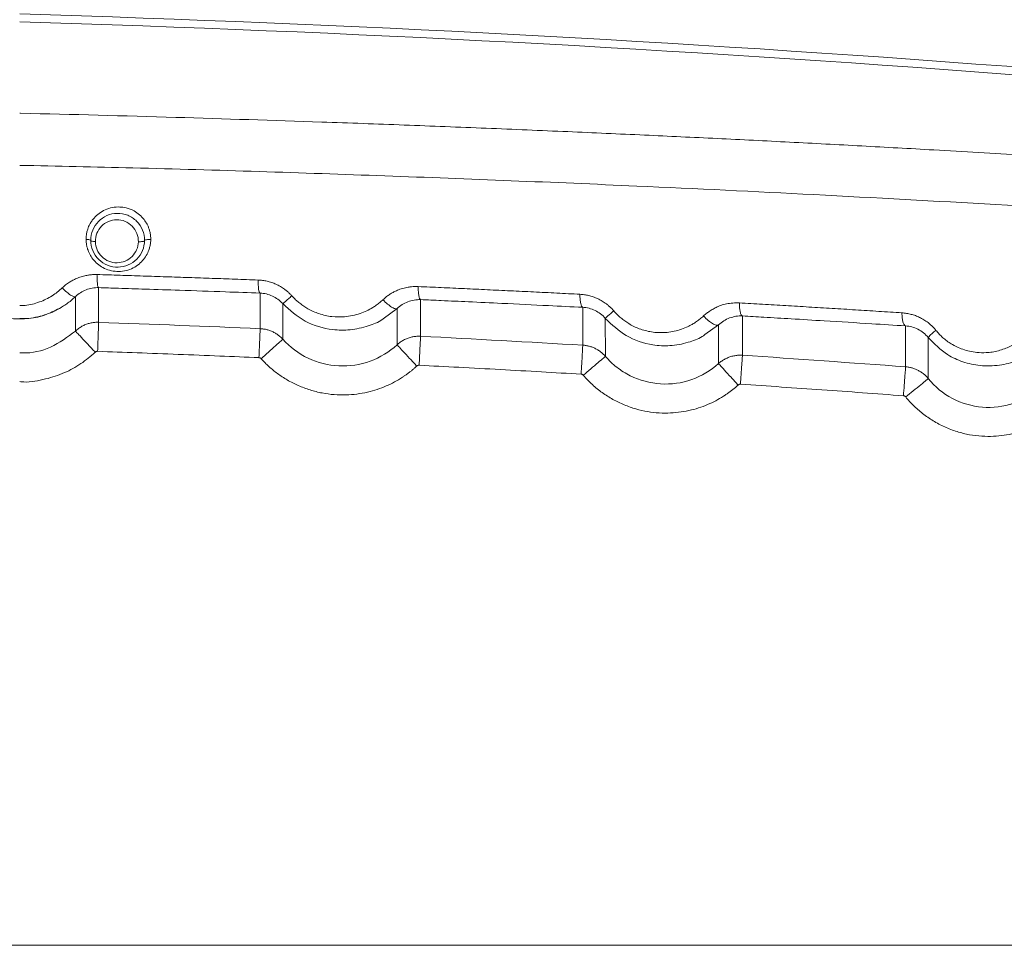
# Model space of a CAD drawing. Header units: millimetres. Extents: x 0 to 594, y 0 to 420.
# Tile 50 of 76: x 128 to 146, y 355 to 372. Entities that reach past the tile are written whole.
import ezdxf

# ---------------------------------------------------------------- set-up
doc = ezdxf.new("R2010")
doc.units = ezdxf.units.MM
doc.styles.add('SLDTEXTSTYLE1', font='TXT', dxfattribs={"width": 0.605})
doc.dimstyles.new('SLDDIMSTYLE0', dxfattribs={"dimtxt": 2.568319, "dimasz": 3.3, "dimexe": 0, "dimexo": 0.0625, "dimgap": 0.64208, "dimtad": 1, "dimdec": 1, "dimlfac": 5, "dimrnd": 1e-09, "dimzin": 12, "dimdsep": 46, "dimtxsty": 'SLDTEXTSTYLE1', "dimsah": 1, "dimcen": 0.09, "dimadec": 0, "dimazin": 3, "dimtfac": 1, "dimtdec": 1, "dimtofl": 0, "dimtmove": 0, "dimatfit": 3, "dimfxl": 1, "dimfrac": 2, "dimtolj": 1, "dimtzin": 12, "dimarcsym": 0})

# ---------------------------------------------------------------- blocks, each defined once
blk = doc.blocks.new('_D_15')
at = {"color": 7, "linetype": 'Continuous', "lineweight": 0}
for p, q in [((107.707, 372.909), (185.665, 372.909)), ((184.665, 230.163), (184.665, 372.909)), ((180.133, 305.701), (180.133, 306.289)), ((180.133, 306.289), (184.077, 306.289)), ((184.077, 306.289), (184.077, 305.701)), ((180.133, 297.371), (180.133, 296.783)), ((184.077, 296.783), (184.077, 297.371)), ((180.133, 296.783), (184.077, 296.783)), ((162.794, 230.163), (185.665, 230.163))]:
    blk.add_line(p, q, dxfattribs=at)
for points in [[(184.665, 372.909), (184.165, 369.609), (185.165, 369.609)], [(184.665, 230.163), (185.165, 233.463), (184.165, 233.463)]]:
    blk.add_solid(points, dxfattribs=at)
at = {"color": 7, "linetype": 'Continuous', "lineweight": 0, "char_height": 2.6458, "attachment_point": 1, "rotation": 90, "style": 'SLDTEXTSTYLE1'}
for s, insert in [('713,7', (176.135, 297.126)), ('28,1', (180.667, 298.106))]:
    blk.add_mtext(s, dxfattribs=dict(at, insert=insert))

msp = doc.modelspace()

# ---------------------------------------------------------------- linework, layer by layer
at = {"color": 7, "linetype": 'Continuous', "lineweight": 15}
for p, q in [((129.175, 367.188), (129.175, 366.543)), ((132.177, 366.425), (132.176, 367.086)), ((128.743, 367.019), (128.743, 366.38)), ((132.596, 366.227), (132.596, 366.889)), ((135.158, 366.965), (135.158, 366.284)), ((134.72, 366.798), (134.72, 366.125)), ((138.172, 366.118), (138.171, 366.821)), ((138.592, 365.909), (138.591, 366.616)), ((141.141, 366.66), (141.139, 365.93)), ((140.696, 366.495), (140.695, 365.774)), ((144.172, 365.715), (144.17, 366.476)), ((144.592, 365.495), (144.591, 366.259)), ((152.707, 354.958), (120.22, 354.958))]:
    msp.add_line(p, q, dxfattribs=at)
at = {"color": 8, "linetype": 'Continuous', "lineweight": 15}
for p, q in [((134.461, 366.606), (134.72, 366.798)), ((140.44, 366.313), (140.696, 366.495))]:
    msp.add_line(p, q, dxfattribs=at)
at = {"color": 7, "linetype": 'Continuous', "lineweight": 15}
for centre, radius, start, end in [((115.686, -27.691), 400.147, 83.01734, 88.27837), ((115.707, -27.691), 400, 83.02614, 88.28087), ((145.269, 365.678), 0.893, 126.8407, 139.4195)]:
    msp.add_arc(centre, radius, start, end, dxfattribs=at)
at = {"color": 8, "linetype": 'Continuous', "lineweight": 15}
for points, knots in [([(127.707, 370.429), (127.713, 370.429), (128.683, 370.409), (130.556, 370.356), (132.932, 370.281), (134.854, 370.211), (136.379, 370.152), (137.867, 370.089), (139.298, 370.025), (140.671, 369.96), (142.018, 369.893), (143.359, 369.822), (144.807, 369.742), (146.359, 369.652), (148.012, 369.551), (149.654, 369.445), (151.284, 369.336), (152.903, 369.222), (154.451, 369.108), (156.698, 368.937), (159.623, 368.702), (162.011, 368.491), (163.206, 368.386)], [0, 0, 0, 0, 0.000477, 0.077727, 0.150817, 0.192291, 0.233665, 0.27495, 0.313907, 0.350978, 0.388066, 0.425176, 0.462317, 0.508794, 0.555246, 0.601689, 0.648138, 0.694609, 0.741116, 0.782414, 0.89115, 1, 1, 1, 1]), ([(127.707, 369.461), (128.408, 369.446), (130.683, 369.397), (134.514, 369.27), (138.733, 369.101), (142.513, 368.918), (145.892, 368.732), (149.346, 368.521), (152.866, 368.285), (156.441, 368.022), (160.065, 367.735), (162.45, 367.526), (163.66, 367.421)], [0, 0, 0, 0, 0.0554801, 0.1800471, 0.3058106, 0.3952393, 0.487898, 0.5837969, 0.6829461, 0.785356, 0.891037, 1, 1, 1, 1]), ([(127.707, 366.857), (127.741, 366.856), (127.867, 366.854), (128.074, 366.913), (128.31, 367.021), (128.437, 367.13), (128.498, 367.182)], [0, 0, 0, 0, 0.114655, 0.424857, 0.726814, 1, 1, 1, 1]), ([(126.807, 366.901), (126.821, 366.89), (126.851, 366.869), (126.896, 366.839), (126.942, 366.811), (126.989, 366.785), (127.037, 366.76), (127.086, 366.737), (127.135, 366.716), (127.185, 366.697), (127.236, 366.679), (127.287, 366.663), (127.339, 366.65), (127.391, 366.638), (127.444, 366.627), (127.496, 366.619), (127.585, 366.608), (127.713, 366.602), (127.879, 366.612), (128.046, 366.641), (128.179, 366.68), (128.28, 366.718), (128.352, 366.75), (128.427, 366.788), (128.505, 366.834), (128.585, 366.887), (128.665, 366.948), (128.717, 366.995), (128.743, 367.019)], [0, 0, 0, 0, 0.0254943, 0.0509719, 0.0764304, 0.1018679, 0.127284, 0.1526795, 0.1780548, 0.2034101, 0.2287453, 0.2540605, 0.2793558, 0.3046317, 0.3298884, 0.3551255, 0.3803423, 0.4572848, 0.5360023, 0.6165146, 0.698824, 0.7336519, 0.7712247, 0.8115375, 0.8545819, 0.9003451, 0.9488176, 1, 1, 1, 1]), ([(128.743, 366.38), (128.595, 366.27), (128.306, 366.055), (127.921, 365.96), (127.727, 365.975), (127.707, 365.976)], [0, 0, 0, 0, 0.485666, 0.948156, 1, 1, 1, 1]), ([(129.112, 365.986), (129.025, 365.912), (128.85, 365.763), (128.537, 365.593), (128.18, 365.478), (127.895, 365.422), (127.733, 365.436), (127.707, 365.439)], [0, 0, 0, 0, 0.221655, 0.44587, 0.68526, 0.950318, 1, 1, 1, 1])]:
    msp.add_open_spline(points, degree=3, knots=knots, dxfattribs=at)
at = {"color": 7, "linetype": 'Continuous', "lineweight": 15}
for points, knots in [([(128.941, 368.084), (128.941, 368.095), (128.942, 368.117), (128.944, 368.149), (128.948, 368.18), (128.954, 368.212), (128.962, 368.243), (128.973, 368.28), (128.988, 368.321), (129.012, 368.372), (129.045, 368.427), (129.099, 368.497), (129.181, 368.573), (129.297, 368.64), (129.429, 368.682), (129.561, 368.691), (129.699, 368.672), (129.824, 368.623), (129.936, 368.546), (130.017, 368.46), (130.068, 368.38), (130.099, 368.314), (130.119, 368.258), (130.133, 368.201), (130.141, 368.142), (130.142, 368.102), (130.143, 368.082)], [0, 0, 0, 0, 0.017054, 0.034068, 0.05109, 0.068172, 0.085361, 0.102705, 0.129567, 0.156382, 0.193664, 0.231027, 0.29909, 0.370641, 0.444854, 0.518631, 0.578767, 0.661974, 0.72639, 0.790708, 0.844646, 0.875024, 0.905589, 0.936931, 0.968296, 1, 1, 1, 1]), ([(129.028, 368.066), (129.027, 368.131), (129.04, 368.196), (129.089, 368.316), (129.125, 368.371), (129.215, 368.464), (129.269, 368.501), (129.389, 368.553), (129.455, 368.567), (129.587, 368.569), (129.654, 368.557), (129.777, 368.507), (129.834, 368.469), (129.928, 368.374), (129.966, 368.318), (130.016, 368.195), (130.028, 368.129), (130.028, 368.064)], [0, 0, 0, 0, 0.125, 0.125, 0.25, 0.25, 0.375, 0.375, 0.5, 0.5, 0.625, 0.625, 0.75, 0.75, 0.875, 0.875, 1, 1, 1, 1]), ([(129.114, 368.043), (129.113, 368.096), (129.122, 368.148), (129.161, 368.246), (129.19, 368.29), (129.263, 368.365), (129.307, 368.396), (129.403, 368.437), (129.456, 368.449), (129.562, 368.45), (129.616, 368.439), (129.714, 368.399), (129.76, 368.368), (129.835, 368.292), (129.865, 368.246), (129.904, 368.147), (129.914, 368.094), (129.913, 368.041)], [0, 0, 0, 0, 0.125, 0.125, 0.25, 0.25, 0.375, 0.375, 0.5, 0.5, 0.625, 0.625, 0.75, 0.75, 0.875, 0.875, 1, 1, 1, 1]), ([(130.143, 368.082), (130.142, 368.071), (130.142, 368.049), (130.139, 368.016), (130.134, 367.983), (130.127, 367.95), (130.118, 367.918), (130.1, 367.86), (130.063, 367.781), (129.993, 367.685), (129.901, 367.6), (129.785, 367.533), (129.654, 367.492), (129.515, 367.483), (129.378, 367.504), (129.255, 367.555), (129.149, 367.627), (129.067, 367.713), (129.016, 367.793), (128.987, 367.857), (128.968, 367.908), (128.953, 367.963), (128.943, 368.024), (128.942, 368.064), (128.941, 368.084)], [0, 0, 0, 0, 0.017994, 0.035887, 0.053734, 0.071587, 0.089503, 0.107535, 0.169401, 0.231092, 0.299157, 0.370762, 0.445171, 0.519023, 0.590982, 0.662579, 0.726905, 0.791109, 0.848827, 0.875661, 0.902617, 0.934979, 0.967326, 1, 1, 1, 1]), ([(128.941, 368.084), (128.953, 368.084), (128.965, 368.084), (128.987, 368.081), (128.997, 368.08), (129.021, 368.074), (129.028, 368.07), (129.028, 368.066)], [0, 0, 0, 0, 0.25, 0.25, 0.5, 0.5, 1, 1, 1, 1]), ([(130.028, 368.064), (130.027, 367.999), (130.014, 367.935), (129.964, 367.817), (129.928, 367.762), (129.838, 367.671), (129.784, 367.634), (129.665, 367.583), (129.6, 367.569), (129.469, 367.567), (129.403, 367.58), (129.28, 367.629), (129.223, 367.666), (129.129, 367.759), (129.091, 367.815), (129.041, 367.936), (129.028, 368.001), (129.028, 368.066)], [0, 0, 0, 0, 0.125, 0.125, 0.25, 0.25, 0.375, 0.375, 0.5, 0.5, 0.625, 0.625, 0.75, 0.75, 0.875, 0.875, 1, 1, 1, 1]), ([(129.114, 368.043), (129.093, 368.043), (129.07, 368.045), (129.045, 368.05), (129.039, 368.052), (129.03, 368.056), (129.028, 368.058), (129.028, 368.06)], [0, 0, 0, 0, 0.5, 0.5, 0.75, 0.75, 1, 1, 1, 1]), ([(129.913, 368.041), (129.912, 367.99), (129.901, 367.939), (129.86, 367.845), (129.831, 367.802), (129.759, 367.73), (129.715, 367.701), (129.621, 367.661), (129.569, 367.65), (129.465, 367.649), (129.413, 367.659), (129.316, 367.697), (129.271, 367.727), (129.196, 367.8), (129.166, 367.844), (129.125, 367.94), (129.114, 367.991), (129.114, 368.043)], [0, 0, 0, 0, 0.125, 0.125, 0.25, 0.25, 0.375, 0.375, 0.5, 0.5, 0.625, 0.625, 0.75, 0.75, 0.875, 0.875, 1, 1, 1, 1]), ([(129.913, 368.041), (129.925, 368.041), (129.939, 368.041), (129.966, 368.041), (129.98, 368.043), (130.003, 368.046), (130.013, 368.048), (130.025, 368.053), (130.027, 368.056), (130.027, 368.058)], [0, 0, 0, 0, 0.25, 0.25, 0.5, 0.5, 0.75, 0.75, 1, 1, 1, 1]), ([(130.143, 368.082), (130.13, 368.083), (130.116, 368.083), (130.088, 368.082), (130.074, 368.08), (130.051, 368.077), (130.042, 368.074), (130.03, 368.069), (130.028, 368.067), (130.028, 368.064)], [0, 0, 0, 0, 0.25, 0.25, 0.5, 0.5, 0.75, 0.75, 1, 1, 1, 1]), ([(128.498, 367.182), (128.508, 367.191), (128.529, 367.211), (128.561, 367.237), (128.595, 367.263), (128.639, 367.293), (128.694, 367.325), (128.766, 367.36), (128.847, 367.391), (128.93, 367.412), (129.006, 367.424), (129.075, 367.431), (129.121, 367.43), (129.144, 367.43)], [0, 0, 0, 0, 0.060096, 0.119983, 0.179786, 0.23963, 0.344847, 0.449887, 0.579904, 0.709777, 0.806715, 0.903257, 1, 1, 1, 1]), ([(129.144, 367.43), (129.286, 367.426), (129.572, 367.417), (129.999, 367.403), (130.427, 367.389), (130.855, 367.375), (131.283, 367.36), (131.71, 367.344), (131.995, 367.334), (132.138, 367.328)], [0, 0, 0, 0, 0.142535, 0.285177, 0.427926, 0.570783, 0.713747, 0.85682, 1, 1, 1, 1]), ([(129.175, 367.187), (129.17, 367.188), (129.166, 367.196), (129.158, 367.223), (129.154, 367.241), (129.151, 367.272), (129.15, 367.282), (129.148, 367.306), (129.147, 367.319), (129.145, 367.362), (129.144, 367.395), (129.144, 367.43)], [0, 0, 0, 0, 0.25, 0.25, 0.5, 0.5, 0.625, 0.625, 0.75, 0.75, 1, 1, 1, 1]), ([(132.138, 367.328), (132.152, 367.328), (132.18, 367.326), (132.222, 367.322), (132.263, 367.315), (132.319, 367.304), (132.389, 367.284), (132.472, 367.251), (132.552, 367.21), (132.621, 367.165), (132.677, 367.121), (132.723, 367.079), (132.751, 367.05), (132.765, 367.035)], [0, 0, 0, 0, 0.059805, 0.119259, 0.178498, 0.23766, 0.36126, 0.484031, 0.612943, 0.742173, 0.828004, 0.913799, 1, 1, 1, 1]), ([(132.176, 367.085), (132.17, 367.086), (132.165, 367.095), (132.155, 367.12), (132.151, 367.138), (132.145, 367.177), (132.143, 367.202), (132.139, 367.26), (132.138, 367.293), (132.138, 367.328)], [0, 0, 0, 0, 0.25, 0.25, 0.5, 0.5, 0.75, 0.75, 1, 1, 1, 1]), ([(128.743, 367.019), (128.736, 367.014), (128.723, 367.014), (128.69, 367.026), (128.671, 367.037), (128.631, 367.063), (128.607, 367.081), (128.555, 367.126), (128.526, 367.153), (128.498, 367.182)], [0, 0, 0, 0, 0.25, 0.25, 0.5, 0.5, 0.75, 0.75, 1, 1, 1, 1]), ([(128.743, 367.019), (128.8, 367.074), (128.867, 367.117), (129.015, 367.175), (129.095, 367.189), (129.175, 367.187)], [0, 0, 0, 0, 0.5, 0.5, 1, 1, 1, 1]), ([(129.175, 367.187), (129.297, 367.183), (129.587, 367.174), (130.087, 367.158), (130.752, 367.136), (131.463, 367.111), (131.962, 367.093), (132.176, 367.085)], [0, 0, 0, 0, 0.121847, 0.288511, 0.49999, 0.785584, 1, 1, 1, 1]), ([(132.176, 367.085), (132.254, 367.082), (132.333, 367.064), (132.477, 366.997), (132.542, 366.949), (132.596, 366.889)], [0, 0, 0, 0, 0.5, 0.5, 1, 1, 1, 1]), ([(134.458, 366.963), (134.467, 366.971), (134.485, 366.987), (134.513, 367.01), (134.541, 367.032), (134.571, 367.053), (134.61, 367.079), (134.661, 367.108), (134.736, 367.143), (134.824, 367.174), (134.913, 367.195), (134.989, 367.205), (135.051, 367.209), (135.093, 367.208), (135.113, 367.207)], [0, 0, 0, 0, 0.0506483, 0.1011291, 0.1515162, 0.201884, 0.2523069, 0.3506567, 0.4489561, 0.59592, 0.7421247, 0.8284145, 0.9142346, 1, 1, 1, 1]), ([(135.113, 367.207), (135.256, 367.201), (135.542, 367.188), (135.971, 367.168), (136.4, 367.148), (136.83, 367.128), (137.259, 367.107), (137.689, 367.086), (137.976, 367.071), (138.119, 367.064)], [0, 0, 0, 0, 0.142145, 0.2845269, 0.427146, 0.5700027, 0.713097, 0.8564294, 1, 1, 1, 1]), ([(135.158, 366.964), (135.151, 366.965), (135.145, 366.974), (135.133, 367.001), (135.129, 367.019), (135.123, 367.05), (135.122, 367.061), (135.119, 367.084), (135.117, 367.097), (135.114, 367.139), (135.113, 367.172), (135.113, 367.207)], [0, 0, 0, 0, 0.25, 0.25, 0.5, 0.5, 0.625, 0.625, 0.75, 0.75, 1, 1, 1, 1]), ([(138.119, 367.064), (138.133, 367.063), (138.16, 367.061), (138.201, 367.056), (138.241, 367.05), (138.296, 367.038), (138.366, 367.017), (138.45, 366.983), (138.532, 366.94), (138.602, 366.892), (138.659, 366.846), (138.705, 366.803), (138.733, 366.771), (138.747, 366.756)], [0, 0, 0, 0, 0.0579998, 0.1156816, 0.1731691, 0.2305875, 0.3536426, 0.4759692, 0.607981, 0.7397668, 0.826525, 0.91311, 1, 1, 1, 1]), ([(138.171, 366.821), (138.163, 366.822), (138.156, 366.83), (138.143, 366.856), (138.137, 366.874), (138.129, 366.913), (138.125, 366.938), (138.12, 366.995), (138.119, 367.029), (138.119, 367.064)], [0, 0, 0, 0, 0.25, 0.25, 0.5, 0.5, 0.75, 0.75, 1, 1, 1, 1]), ([(132.596, 366.889), (132.597, 366.889), (132.601, 366.892), (132.618, 366.906), (132.63, 366.916), (132.661, 366.943), (132.68, 366.959), (132.721, 366.995), (132.743, 367.015), (132.765, 367.035)], [0, 0, 0, 0, 0.25, 0.25, 0.5, 0.5, 0.75, 0.75, 1, 1, 1, 1]), ([(132.596, 366.889), (132.728, 366.77), (132.995, 366.529), (133.454, 366.398), (133.858, 366.391), (134.168, 366.465), (134.375, 366.542), (134.456, 366.602), (134.461, 366.606)], [0, 0, 0, 0, 0.256318, 0.519228, 0.677121, 0.849075, 0.990483, 1, 1, 1, 1]), ([(132.765, 367.035), (132.774, 367.025), (132.793, 367.005), (132.821, 366.976), (132.851, 366.949), (132.881, 366.922), (132.925, 366.886), (132.986, 366.841), (133.07, 366.79), (133.164, 366.742), (133.31, 366.686), (133.505, 366.641), (133.716, 366.638), (133.893, 366.664), (134.031, 366.703), (134.157, 366.754), (134.256, 366.807), (134.336, 366.86), (134.399, 366.908), (134.438, 366.944), (134.458, 366.963)], [0, 0, 0, 0, 0.021068, 0.042083, 0.06307, 0.084055, 0.105065, 0.15306, 0.201071, 0.259202, 0.317818, 0.446998, 0.572707, 0.651123, 0.731556, 0.802302, 0.871237, 0.913238, 0.956097, 1, 1, 1, 1]), ([(134.72, 366.798), (134.711, 366.791), (134.697, 366.791), (134.66, 366.802), (134.639, 366.813), (134.597, 366.839), (134.572, 366.858), (134.517, 366.904), (134.487, 366.932), (134.458, 366.963)], [0, 0, 0, 0, 0.25, 0.25, 0.5, 0.5, 0.75, 0.75, 1, 1, 1, 1]), ([(134.72, 366.798), (134.778, 366.853), (134.847, 366.896), (134.996, 366.953), (135.077, 366.967), (135.158, 366.964)], [0, 0, 0, 0, 0.5, 0.5, 1, 1, 1, 1]), ([(135.158, 366.964), (135.286, 366.958), (135.582, 366.945), (136.085, 366.922), (136.751, 366.891), (137.459, 366.856), (137.96, 366.831), (138.171, 366.821)], [0, 0, 0, 0, 0.127002, 0.293665, 0.499989, 0.789014, 1, 1, 1, 1]), ([(140.416, 366.661), (140.426, 366.67), (140.445, 366.687), (140.475, 366.711), (140.505, 366.734), (140.55, 366.765), (140.61, 366.801), (140.694, 366.841), (140.79, 366.874), (140.882, 366.893), (140.959, 366.902), (141.02, 366.905), (141.061, 366.904), (141.082, 366.903)], [0, 0, 0, 0, 0.053164, 0.106201, 0.159197, 0.212238, 0.330163, 0.447671, 0.598514, 0.748477, 0.832649, 0.916362, 1, 1, 1, 1]), ([(141.082, 366.903), (141.226, 366.895), (141.513, 366.878), (141.944, 366.853), (142.375, 366.827), (142.807, 366.8), (143.239, 366.774), (143.672, 366.746), (143.96, 366.728), (144.104, 366.719)], [0, 0, 0, 0, 0.141949, 0.284201, 0.426754, 0.569611, 0.712771, 0.856234, 1, 1, 1, 1]), ([(141.141, 366.66), (141.132, 366.661), (141.123, 366.67), (141.108, 366.698), (141.102, 366.716), (141.095, 366.748), (141.093, 366.758), (141.089, 366.782), (141.087, 366.794), (141.083, 366.836), (141.082, 366.868), (141.082, 366.903)], [0, 0, 0, 0, 0.25, 0.25, 0.5, 0.5, 0.625, 0.625, 0.75, 0.75, 1, 1, 1, 1]), ([(127.707, 366.614), (127.763, 366.612), (127.934, 366.608), (128.201, 366.675), (128.39, 366.773), (128.478, 366.818)], [0, 0, 0, 0, 0.205909, 0.63183, 1, 1, 1, 1]), ([(138.171, 366.821), (138.25, 366.817), (138.328, 366.797), (138.472, 366.727), (138.538, 366.677), (138.591, 366.616)], [0, 0, 0, 0, 0.5, 0.5, 1, 1, 1, 1]), ([(138.591, 366.616), (138.591, 366.616), (138.594, 366.62), (138.609, 366.633), (138.62, 366.643), (138.648, 366.669), (138.666, 366.685), (138.704, 366.719), (138.726, 366.737), (138.747, 366.756)], [0, 0, 0, 0, 0.25, 0.25, 0.5, 0.5, 0.75, 0.75, 1, 1, 1, 1]), ([(138.747, 366.756), (138.757, 366.744), (138.777, 366.721), (138.81, 366.687), (138.843, 366.655), (138.889, 366.615), (138.95, 366.567), (139.031, 366.514), (139.121, 366.465), (139.26, 366.405), (139.456, 366.354), (139.666, 366.345), (139.841, 366.367), (139.973, 366.4), (140.079, 366.441), (140.16, 366.479), (140.223, 366.514), (140.287, 366.555), (140.354, 366.605), (140.395, 366.642), (140.416, 366.661)], [0, 0, 0, 0, 0.024146, 0.048246, 0.072343, 0.096478, 0.144635, 0.192938, 0.24917, 0.305576, 0.431178, 0.568818, 0.642222, 0.716043, 0.791034, 0.827657, 0.863622, 0.908325, 0.953712, 1, 1, 1, 1]), ([(144.104, 366.719), (144.118, 366.718), (144.147, 366.715), (144.191, 366.709), (144.234, 366.701), (144.288, 366.688), (144.353, 366.667), (144.432, 366.634), (144.511, 366.591), (144.582, 366.542), (144.641, 366.493), (144.69, 366.445), (144.719, 366.41), (144.734, 366.393)], [0, 0, 0, 0, 0.061492, 0.122616, 0.18352, 0.24435, 0.355874, 0.466804, 0.595547, 0.724037, 0.816101, 0.907883, 1, 1, 1, 1]), ([(144.17, 366.475), (144.159, 366.477), (144.15, 366.486), (144.134, 366.512), (144.127, 366.529), (144.116, 366.569), (144.112, 366.593), (144.105, 366.651), (144.104, 366.684), (144.104, 366.719)], [0, 0, 0, 0, 0.25, 0.25, 0.5, 0.5, 0.75, 0.75, 1, 1, 1, 1]), ([(129.175, 366.542), (129.163, 366.542), (129.14, 366.543), (129.105, 366.541), (129.07, 366.537), (129.034, 366.531), (128.999, 366.523), (128.965, 366.512), (128.931, 366.5), (128.897, 366.485), (128.864, 366.468), (128.832, 366.449), (128.801, 366.428), (128.771, 366.405), (128.752, 366.388), (128.743, 366.38)], [0, 0, 0, 0, 0.073564, 0.147675, 0.222336, 0.297551, 0.373328, 0.449678, 0.526606, 0.604111, 0.682184, 0.760815, 0.839995, 0.91972, 1, 1, 1, 1]), ([(129.156, 366.003), (129.158, 366.059), (129.16, 366.12), (129.164, 366.244), (129.166, 366.306), (129.17, 366.415), (129.172, 366.461), (129.174, 366.523), (129.175, 366.54), (129.175, 366.542)], [0, 0, 0, 0, 0.25, 0.25, 0.5, 0.5, 0.75, 0.75, 1, 1, 1, 1]), ([(138.591, 366.616), (138.714, 366.498), (138.966, 366.259), (139.406, 366.116), (139.802, 366.095), (140.11, 366.157), (140.331, 366.233), (140.423, 366.3), (140.44, 366.313)], [0, 0, 0, 0, 0.2448218, 0.5001664, 0.656522, 0.8292908, 0.9678136, 1, 1, 1, 1]), ([(140.696, 366.495), (140.685, 366.487), (140.668, 366.486), (140.628, 366.495), (140.605, 366.506), (140.56, 366.533), (140.533, 366.552), (140.476, 366.6), (140.445, 366.629), (140.416, 366.661)], [0, 0, 0, 0, 0.25, 0.25, 0.5, 0.5, 0.75, 0.75, 1, 1, 1, 1]), ([(140.696, 366.495), (140.755, 366.551), (140.824, 366.594), (140.976, 366.651), (141.058, 366.664), (141.141, 366.66)], [0, 0, 0, 0, 0.5, 0.5, 1, 1, 1, 1]), ([(141.141, 366.66), (141.273, 366.652), (141.574, 366.635), (142.08, 366.605), (142.749, 366.564), (143.458, 366.521), (143.961, 366.488), (144.17, 366.475)], [0, 0, 0, 0, 0.130167, 0.29683, 0.499991, 0.792039, 1, 1, 1, 1]), ([(129.112, 365.986), (129.069, 366.032), (129.023, 366.081), (128.933, 366.177), (128.89, 366.223), (128.818, 366.299), (128.79, 366.329), (128.753, 366.369), (128.744, 366.378), (128.743, 366.38)], [0, 0, 0, 0, 0.25, 0.25, 0.5, 0.5, 0.75, 0.75, 1, 1, 1, 1]), ([(132.153, 365.885), (132.156, 365.947), (132.159, 366.014), (132.165, 366.145), (132.167, 366.207), (132.172, 366.312), (132.174, 366.353), (132.176, 366.408), (132.177, 366.422), (132.177, 366.424)], [0, 0, 0, 0, 0.25, 0.25, 0.5, 0.5, 0.75, 0.75, 1, 1, 1, 1]), ([(132.596, 366.227), (132.588, 366.236), (132.572, 366.253), (132.545, 366.277), (132.518, 366.299), (132.49, 366.32), (132.461, 366.339), (132.431, 366.356), (132.4, 366.371), (132.369, 366.384), (132.337, 366.395), (132.305, 366.405), (132.273, 366.412), (132.241, 366.418), (132.209, 366.422), (132.188, 366.423), (132.177, 366.424)], [0, 0, 0, 0, 0.075386, 0.150167, 0.224352, 0.297937, 0.370918, 0.443284, 0.51503, 0.58615, 0.656646, 0.726525, 0.795796, 0.864464, 0.932531, 1, 1, 1, 1]), ([(144.17, 366.475), (144.248, 366.471), (144.327, 366.45), (144.473, 366.376), (144.539, 366.324), (144.591, 366.259)], [0, 0, 0, 0, 0.5, 0.5, 1, 1, 1, 1]), ([(144.734, 366.393), (144.744, 366.381), (144.764, 366.356), (144.796, 366.322), (144.83, 366.288), (144.865, 366.256), (144.901, 366.226), (144.939, 366.196), (144.978, 366.168), (145.039, 366.129), (145.123, 366.084), (145.237, 366.037), (145.361, 366.001), (145.507, 365.977), (145.649, 365.974), (145.783, 365.988), (145.897, 366.012), (146.006, 366.047), (146.108, 366.092), (146.192, 366.138), (146.261, 366.185), (146.318, 366.229), (146.354, 366.261), (146.372, 366.277)], [0, 0, 0, 0, 0.024813, 0.049538, 0.074224, 0.098923, 0.123682, 0.14855, 0.174346, 0.200266, 0.262883, 0.326019, 0.396598, 0.471611, 0.565602, 0.628392, 0.693789, 0.759285, 0.819504, 0.879637, 0.919691, 0.959764, 1, 1, 1, 1]), ([(132.195, 365.865), (132.237, 365.903), (132.283, 365.945), (132.376, 366.028), (132.423, 366.07), (132.503, 366.143), (132.537, 366.174), (132.583, 366.215), (132.595, 366.226), (132.596, 366.227)], [0, 0, 0, 0, 0.25, 0.25, 0.5, 0.5, 0.75, 0.75, 1, 1, 1, 1]), ([(134.72, 366.125), (134.575, 365.991), (134.405, 365.887), (134.035, 365.753), (133.836, 365.723), (133.442, 365.742), (133.247, 365.791), (132.89, 365.96), (132.728, 366.08), (132.596, 366.227)], [0, 0, 0, 0, 0.25, 0.25, 0.5, 0.5, 0.75, 0.75, 1, 1, 1, 1]), ([(135.158, 366.283), (135.146, 366.283), (135.122, 366.284), (135.087, 366.283), (135.051, 366.279), (135.016, 366.274), (134.98, 366.266), (134.945, 366.256), (134.91, 366.244), (134.876, 366.229), (134.843, 366.213), (134.81, 366.194), (134.779, 366.173), (134.748, 366.15), (134.729, 366.133), (134.72, 366.125)], [0, 0, 0, 0, 0.073632, 0.147801, 0.222508, 0.297758, 0.373558, 0.44992, 0.526849, 0.604343, 0.682393, 0.76099, 0.840123, 0.91979, 1, 1, 1, 1]), ([(135.13, 365.744), (135.133, 365.8), (135.136, 365.862), (135.142, 365.985), (135.146, 366.048), (135.151, 366.156), (135.153, 366.202), (135.157, 366.264), (135.157, 366.281), (135.158, 366.283)], [0, 0, 0, 0, 0.25, 0.25, 0.5, 0.5, 0.75, 0.75, 1, 1, 1, 1]), ([(144.591, 366.259), (144.705, 366.144), (144.894, 365.952), (145.238, 365.796), (145.567, 365.722), (145.907, 365.736), (146.207, 365.801), (146.355, 365.906), (146.412, 365.947)], [0, 0, 0, 0, 0.233191, 0.385727, 0.547752, 0.728172, 0.893828, 1, 1, 1, 1]), ([(129.156, 366.003), (129.153, 366.003), (129.148, 366.003), (129.14, 366.001), (129.131, 365.999), (129.122, 365.994), (129.116, 365.989), (129.112, 365.986)], [0, 0, 0, 0, 0.167155, 0.332891, 0.500071, 0.74875, 1, 1, 1, 1]), ([(132.153, 365.885), (131.911, 365.895), (131.411, 365.916), (130.656, 365.947), (129.899, 365.976), (129.4, 365.994), (129.156, 366.003)], [0, 0, 0, 0, 0.2430955, 0.5001336, 0.7558521, 1, 1, 1, 1]), ([(135.086, 365.728), (135.044, 365.774), (134.998, 365.824), (134.909, 365.92), (134.866, 365.967), (134.795, 366.044), (134.767, 366.074), (134.73, 366.114), (134.721, 366.123), (134.72, 366.125)], [0, 0, 0, 0, 0.25, 0.25, 0.5, 0.5, 0.75, 0.75, 1, 1, 1, 1]), ([(138.14, 365.578), (138.144, 365.64), (138.148, 365.708), (138.156, 365.838), (138.159, 365.9), (138.166, 366.005), (138.168, 366.046), (138.171, 366.101), (138.172, 366.115), (138.172, 366.117)], [0, 0, 0, 0, 0.25, 0.25, 0.5, 0.5, 0.75, 0.75, 1, 1, 1, 1]), ([(138.592, 365.909), (138.584, 365.918), (138.569, 365.935), (138.545, 365.958), (138.52, 365.98), (138.494, 366), (138.467, 366.019), (138.439, 366.036), (138.411, 366.052), (138.382, 366.066), (138.352, 366.078), (138.323, 366.089), (138.293, 366.097), (138.263, 366.105), (138.233, 366.11), (138.202, 366.115), (138.182, 366.116), (138.172, 366.117)], [0, 0, 0, 0, 0.070641, 0.140717, 0.210236, 0.279198, 0.347596, 0.415426, 0.482679, 0.549351, 0.615439, 0.680948, 0.745886, 0.810257, 0.874066, 0.937313, 1, 1, 1, 1]), ([(132.195, 365.865), (132.194, 365.867), (132.19, 365.871), (132.183, 365.875), (132.175, 365.88), (132.165, 365.884), (132.157, 365.884), (132.153, 365.885)], [0, 0, 0, 0, 0.1671954, 0.3330049, 0.5003271, 0.7488224, 1, 1, 1, 1]), ([(135.086, 365.728), (135.072, 365.716), (135.045, 365.69), (135.002, 365.654), (134.958, 365.619), (134.913, 365.585), (134.867, 365.552), (134.788, 365.499), (134.674, 365.431), (134.518, 365.355), (134.351, 365.292), (134.104, 365.222), (133.834, 365.187), (133.55, 365.194), (133.326, 365.224), (133.101, 365.28), (132.885, 365.363), (132.682, 365.466), (132.528, 365.565), (132.417, 365.652), (132.339, 365.719), (132.265, 365.79), (132.219, 365.84), (132.195, 365.865)], [0, 0, 0, 0, 0.01749, 0.034982, 0.052488, 0.070023, 0.087601, 0.105234, 0.158655, 0.211396, 0.266547, 0.324573, 0.450417, 0.518507, 0.589117, 0.661274, 0.733814, 0.804807, 0.872306, 0.904442, 0.936763, 0.967982, 1, 1, 1, 1]), ([(138.182, 365.557), (138.225, 365.594), (138.272, 365.635), (138.367, 365.716), (138.414, 365.757), (138.497, 365.828), (138.532, 365.858), (138.578, 365.898), (138.59, 365.908), (138.592, 365.909)], [0, 0, 0, 0, 0.25, 0.25, 0.5, 0.5, 0.75, 0.75, 1, 1, 1, 1]), ([(140.695, 365.774), (140.551, 365.642), (140.38, 365.541), (140.012, 365.412), (139.814, 365.385), (139.423, 365.41), (139.229, 365.462), (138.966, 365.593), (138.882, 365.646), (138.727, 365.767), (138.656, 365.835), (138.592, 365.909)], [0, 0, 0, 0, 0.25, 0.25, 0.5, 0.5, 0.75, 0.75, 0.875, 0.875, 1, 1, 1, 1]), ([(141.139, 365.93), (141.127, 365.93), (141.104, 365.931), (141.068, 365.93), (141.032, 365.928), (140.996, 365.922), (140.96, 365.915), (140.924, 365.905), (140.889, 365.893), (140.854, 365.879), (140.82, 365.862), (140.787, 365.844), (140.755, 365.823), (140.724, 365.8), (140.704, 365.783), (140.695, 365.774)], [0, 0, 0, 0, 0.073674, 0.147879, 0.222615, 0.297887, 0.373702, 0.450072, 0.527003, 0.604491, 0.682528, 0.761103, 0.840206, 0.919836, 1, 1, 1, 1]), ([(141.103, 365.391), (141.107, 365.447), (141.111, 365.509), (141.119, 365.632), (141.124, 365.694), (141.131, 365.803), (141.134, 365.848), (141.138, 365.911), (141.139, 365.927), (141.139, 365.93)], [0, 0, 0, 0, 0.25, 0.25, 0.5, 0.5, 0.75, 0.75, 1, 1, 1, 1]), ([(135.13, 365.744), (135.127, 365.744), (135.122, 365.744), (135.114, 365.743), (135.105, 365.74), (135.095, 365.736), (135.089, 365.731), (135.086, 365.728)], [0, 0, 0, 0, 0.167104, 0.33276, 0.499882, 0.748663, 1, 1, 1, 1]), ([(138.14, 365.578), (137.894, 365.592), (137.393, 365.622), (136.636, 365.664), (135.879, 365.705), (135.376, 365.731), (135.13, 365.744)], [0, 0, 0, 0, 0.2453373, 0.4991832, 0.7549456, 1, 1, 1, 1]), ([(141.059, 365.376), (141.016, 365.422), (140.971, 365.472), (140.882, 365.569), (140.84, 365.615), (140.769, 365.692), (140.741, 365.723), (140.704, 365.763), (140.696, 365.773), (140.695, 365.774)], [0, 0, 0, 0, 0.25, 0.25, 0.5, 0.5, 0.75, 0.75, 1, 1, 1, 1]), ([(144.131, 365.176), (144.136, 365.239), (144.141, 365.306), (144.151, 365.436), (144.155, 365.498), (144.163, 365.603), (144.166, 365.644), (144.17, 365.699), (144.171, 365.712), (144.172, 365.714)], [0, 0, 0, 0, 0.25, 0.25, 0.5, 0.5, 0.75, 0.75, 1, 1, 1, 1]), ([(144.592, 365.495), (144.585, 365.504), (144.57, 365.521), (144.546, 365.546), (144.521, 365.569), (144.495, 365.59), (144.468, 365.61), (144.44, 365.628), (144.412, 365.644), (144.383, 365.659), (144.353, 365.672), (144.323, 365.683), (144.293, 365.693), (144.263, 365.701), (144.232, 365.707), (144.202, 365.712), (144.182, 365.714), (144.172, 365.714)], [0, 0, 0, 0, 0.070955, 0.141299, 0.211043, 0.280184, 0.348719, 0.41664, 0.483939, 0.550612, 0.616657, 0.682076, 0.746879, 0.811071, 0.874654, 0.93763, 1, 1, 1, 1]), ([(138.182, 365.557), (138.181, 365.559), (138.177, 365.563), (138.17, 365.568), (138.162, 365.573), (138.152, 365.577), (138.144, 365.578), (138.14, 365.578)], [0, 0, 0, 0, 0.1673291, 0.3332468, 0.5007224, 0.7490147, 1, 1, 1, 1]), ([(141.059, 365.376), (141.044, 365.362), (141.014, 365.335), (140.967, 365.296), (140.919, 365.259), (140.87, 365.223), (140.792, 365.169), (140.681, 365.102), (140.529, 365.026), (140.366, 364.961), (140.125, 364.89), (139.794, 364.842), (139.444, 364.863), (139.157, 364.928), (138.977, 364.992), (138.835, 365.055), (138.731, 365.109), (138.63, 365.168), (138.533, 365.234), (138.439, 365.305), (138.349, 365.383), (138.263, 365.467), (138.209, 365.527), (138.182, 365.557)], [0, 0, 0, 0, 0.018989, 0.037895, 0.056737, 0.075532, 0.094298, 0.145469, 0.196738, 0.252847, 0.30907, 0.431337, 0.563411, 0.633686, 0.705186, 0.74176, 0.778166, 0.814776, 0.851081, 0.887837, 0.924819, 0.962163, 1, 1, 1, 1]), ([(144.173, 365.154), (144.217, 365.19), (144.265, 365.229), (144.362, 365.308), (144.411, 365.347), (144.495, 365.416), (144.531, 365.445), (144.579, 365.484), (144.591, 365.494), (144.592, 365.495)], [0, 0, 0, 0, 0.25, 0.25, 0.5, 0.5, 0.75, 0.75, 1, 1, 1, 1]), ([(146.668, 365.328), (146.525, 365.198), (146.355, 365.098), (145.988, 364.973), (145.792, 364.949), (145.404, 364.981), (145.213, 365.036), (144.869, 365.218), (144.715, 365.344), (144.592, 365.495)], [0, 0, 0, 0, 0.25, 0.25, 0.5, 0.5, 0.75, 0.75, 1, 1, 1, 1]), ([(141.103, 365.391), (141.101, 365.391), (141.095, 365.391), (141.087, 365.39), (141.078, 365.388), (141.068, 365.383), (141.062, 365.378), (141.059, 365.376)], [0, 0, 0, 0, 0.166978, 0.332466, 0.499446, 0.74846, 1, 1, 1, 1]), ([(144.131, 365.176), (143.877, 365.195), (143.372, 365.233), (142.617, 365.287), (141.862, 365.34), (141.357, 365.374), (141.103, 365.391)], [0, 0, 0, 0, 0.251941, 0.500079, 0.748228, 1, 1, 1, 1]), ([(144.173, 365.154), (144.171, 365.156), (144.168, 365.16), (144.162, 365.166), (144.153, 365.17), (144.143, 365.175), (144.135, 365.176), (144.131, 365.176)], [0, 0, 0, 0, 0.1675065, 0.3335655, 0.5012463, 0.7492688, 1, 1, 1, 1]), ([(147.031, 364.929), (147.017, 364.916), (146.988, 364.89), (146.944, 364.853), (146.898, 364.818), (146.852, 364.784), (146.777, 364.732), (146.67, 364.666), (146.522, 364.592), (146.363, 364.528), (146.188, 364.475), (146.001, 364.438), (145.799, 364.419), (145.584, 364.421), (145.356, 364.448), (145.125, 364.505), (144.897, 364.591), (144.682, 364.706), (144.518, 364.819), (144.399, 364.917), (144.318, 364.993), (144.243, 365.071), (144.197, 365.126), (144.173, 365.154)], [0, 0, 0, 0, 0.018004, 0.035964, 0.053896, 0.071815, 0.089737, 0.139492, 0.189221, 0.244121, 0.299339, 0.360542, 0.421697, 0.489392, 0.561017, 0.635619, 0.711949, 0.788555, 0.862873, 0.897909, 0.932834, 0.966062, 1, 1, 1, 1])]:
    msp.add_open_spline(points, degree=3, knots=knots, dxfattribs=at)
for points in [[(132.177, 366.424), (131.176, 366.467), (130.176, 366.506), (129.175, 366.542)], [(138.172, 366.117), (137.168, 366.176), (136.163, 366.231), (135.158, 366.283)], [(144.172, 365.714), (143.161, 365.79), (142.15, 365.862), (141.139, 365.93)]]:
    msp.add_open_spline(points, degree=3, dxfattribs=at)

# ---------------------------------------------------------------- dimensions: what is measured, and where the dimension line sits
at = {"color": 7, "linetype": 'Continuous', "lineweight": 0}
dim = msp.add_linear_dim(base=(184.665, 372.909), p1=(162.794, 230.163), p2=(107.707, 372.909), angle=90, dimstyle='SLDDIMSTYLE0', dxfattribs=at)
dim.commit()
dim.dimension.update_dxf_attribs({"geometry": '_D_15', "text_midpoint": (184.665, 301.536), "dimtype": 160})

doc.saveas('drawing.dxf')
